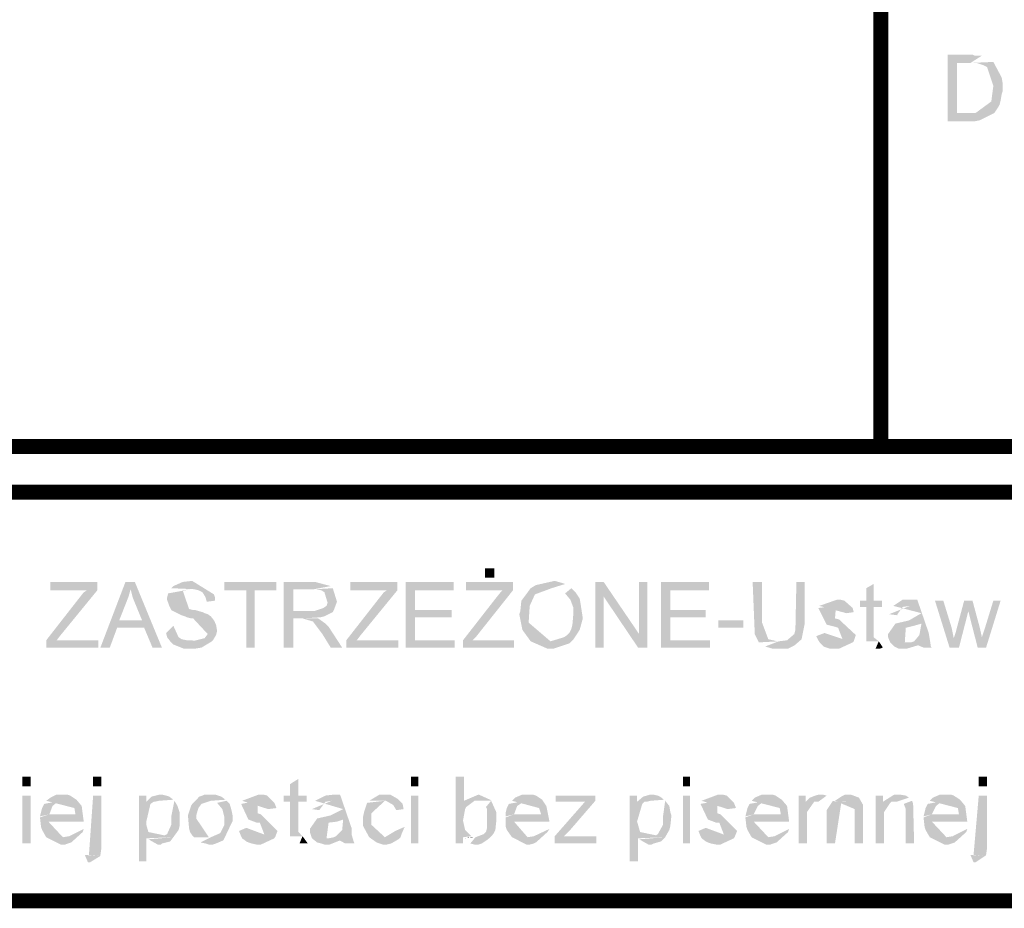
# Model space of a CAD drawing. Header units: millimetres. Extents: x -14047 to 49934, y -21523 to 14989.
# Tile 197 of 201: x 13707 to 13791, y 2629 to 2704. Entities that reach past the tile are written whole.
import ezdxf

# ---------------------------------------------------------------- set-up
doc = ezdxf.new("R2010")
doc.units = ezdxf.units.MM
doc.linetypes.add('ACAD_ISO02W100', pattern=[15, 12, -3])
doc.layers.add('A_PPOŻ', color=1, linetype='ACAD_ISO02W100', lineweight=30, true_color=0xff0000)
doc.layers.add('H', color=7, linetype='Continuous')
doc.layers.add('P', color=7, linetype='Continuous')

# ---------------------------------------------------------------- blocks, each defined once
blk = doc.blocks.new('PODKŁAD')
at = {"layer": 'H', "linetype": 'Continuous'}
for points in [[(16825.48, 5070.955), (16825.48, 5076.6), (16827.594, 5076.6), (16827.774, 5076.51), (16828.389, 5076.51), (16827.419, 5075.89), (16826.274, 5075.89), (16826.274, 5071.66), (16829.269, 5071.57), (16828.214, 5071.04), (16827.774, 5070.955)], [(16829.269, 5071.57), (16826.274, 5071.66), (16827.594, 5071.66), (16827.859, 5071.66), (16829.184, 5072.63), (16829.359, 5073.95), (16828.829, 5075.54), (16828.479, 5075.715), (16827.949, 5075.89), (16827.419, 5075.89), (16829.359, 5075.98), (16830.064, 5074.66), (16830.154, 5074.13), (16830.154, 5073.51), (16830.064, 5073.245), (16829.974, 5072.715), (16829.889, 5072.365), (16829.799, 5072.19), (16829.449, 5071.66)], [(16786.325, 5032.331), (16786.325, 5033.125), (16787.12, 5033.125), (16787.12, 5032.331)], [(16749.2, 5026.421), (16749.2, 5027.041), (16752.024, 5030.656), (16752.374, 5031.096), (16752.639, 5031.271), (16749.555, 5031.271), (16749.555, 5031.976), (16753.524, 5031.976), (16753.524, 5031.271), (16750.35, 5027.391), (16750.085, 5027.041), (16753.609, 5027.041), (16753.609, 5026.421)], [(16753.784, 5026.421), (16755.904, 5031.976), (16756.699, 5031.976), (16756.344, 5031.361), (16756.169, 5030.741), (16755.374, 5028.716), (16757.489, 5028.096), (16755.199, 5028.096), (16754.579, 5026.421)], [(16758.194, 5026.421), (16757.489, 5028.096), (16755.374, 5028.716), (16757.314, 5028.716), (16756.699, 5030.216), (16756.519, 5030.656), (16756.344, 5031.361), (16756.699, 5031.976), (16758.988, 5026.421)], [(16762.783, 5030.301), (16762.693, 5030.656), (16762.428, 5031.096), (16762.078, 5031.271), (16761.723, 5031.361), (16759.783, 5031.446), (16759.958, 5031.626), (16760.753, 5031.976), (16761.548, 5032.066), (16763.398, 5030.921), (16763.488, 5030.656), (16763.488, 5030.391)], [(16766.132, 5026.421), (16766.132, 5031.271), (16764.283, 5031.271), (16764.283, 5031.976), (16768.687, 5031.976), (16768.687, 5031.271), (16766.837, 5031.271), (16766.837, 5026.421)], [(16769.307, 5026.421), (16769.307, 5031.976), (16771.952, 5031.976), (16773.277, 5031.626), (16771.862, 5031.361), (16770.102, 5031.361), (16770.102, 5029.506), (16773.452, 5029.421), (16772.747, 5029.066), (16772.392, 5028.981), (16770.892, 5028.891), (16770.102, 5028.891), (16770.102, 5026.421)], [(16774.596, 5026.421), (16774.596, 5027.041), (16777.421, 5030.656), (16777.771, 5031.096), (16778.036, 5031.271), (16774.951, 5031.271), (16774.951, 5031.976), (16778.921, 5031.976), (16778.921, 5031.271), (16775.746, 5027.391), (16775.481, 5027.041), (16779.006, 5027.041), (16779.006, 5026.421)], [(16779.626, 5026.421), (16779.626, 5031.976), (16783.68, 5031.976), (16783.68, 5031.271), (16780.416, 5031.271), (16780.416, 5029.596), (16783.505, 5029.596), (16783.505, 5028.981), (16780.416, 5028.981), (16780.416, 5027.041), (16783.77, 5027.041), (16783.77, 5026.421)], [(16784.475, 5026.421), (16784.475, 5027.041), (16787.295, 5030.656), (16787.65, 5031.096), (16787.825, 5031.271), (16784.74, 5031.271), (16784.74, 5031.976), (16788.704, 5031.976), (16788.704, 5031.271), (16785.62, 5027.391), (16785.27, 5027.041), (16788.794, 5027.041), (16788.794, 5026.421)], [(16790.204, 5026.951), (16789.499, 5027.921), (16789.234, 5029.246), (16789.324, 5029.506), (16789.414, 5030.391), (16790.204, 5031.446), (16790.649, 5031.711), (16792.234, 5032.066), (16792.854, 5031.891), (16793.114, 5031.801), (16791.969, 5031.446), (16790.559, 5030.921), (16790.119, 5029.951), (16790.029, 5028.536), (16791.879, 5026.951)], [(16795.674, 5026.421), (16795.674, 5031.976), (16796.378, 5031.976), (16796.378, 5030.741), (16796.378, 5026.421)], [(16799.288, 5026.421), (16796.378, 5030.741), (16796.378, 5031.976), (16799.378, 5027.566)], [(16799.288, 5026.421), (16799.378, 5027.566), (16799.378, 5031.976), (16800.083, 5031.976), (16800.083, 5026.421)], [(16801.228, 5026.421), (16801.228, 5031.976), (16805.287, 5031.976), (16805.287, 5031.271), (16802.023, 5031.271), (16802.023, 5029.596), (16805.022, 5029.596), (16805.022, 5028.981), (16802.023, 5028.981), (16802.023, 5027.041), (16805.372, 5027.041), (16805.372, 5026.421)], [(16809.517, 5026.861), (16809.167, 5027.566), (16808.987, 5031.976), (16809.782, 5031.976), (16809.782, 5028.716), (16809.782, 5028.536), (16810.312, 5027.126), (16811.106, 5026.951), (16811.191, 5026.951)], [(16810.926, 5026.331), (16810.667, 5026.331), (16810.047, 5026.511), (16811.191, 5026.951), (16811.901, 5027.041), (16812.516, 5027.566), (16812.606, 5027.921), (16812.691, 5031.976), (16813.396, 5031.976), (16813.396, 5028.451), (16813.131, 5027.126), (16812.516, 5026.596), (16811.986, 5026.331), (16811.546, 5026.331)], [(16818.6, 5026.951), (16818.6, 5029.861), (16818.071, 5029.861), (16818.071, 5030.391), (16818.6, 5030.391), (16818.6, 5031.446), (16819.22, 5031.801), (16819.22, 5030.391), (16819.925, 5030.391), (16819.925, 5029.861), (16819.22, 5029.861), (16819.22, 5027.301), (16819.66, 5026.951)], [(16763.223, 5026.951), (16761.548, 5026.951), (16762.603, 5027.216), (16762.868, 5027.566), (16761.633, 5028.891), (16761.458, 5028.891), (16761.108, 5028.981), (16760.928, 5029.066), (16760.663, 5029.156), (16759.783, 5029.596), (16759.608, 5029.951), (16759.428, 5030.476), (16759.428, 5030.656), (16759.518, 5031.006), (16761.458, 5031.361), (16760.753, 5031.271), (16761.283, 5029.686), (16761.633, 5029.596), (16761.813, 5029.596), (16762.428, 5029.421), (16762.603, 5029.331), (16762.868, 5029.246), (16763.133, 5029.066), (16763.398, 5028.716), (16763.573, 5028.361), (16763.663, 5027.831), (16763.573, 5027.481), (16763.308, 5027.041)], [(16773.452, 5029.421), (16770.102, 5029.506), (16771.687, 5029.506), (16771.862, 5029.506), (16772.657, 5029.771), (16772.922, 5029.951), (16773.012, 5030.216), (16772.747, 5031.096), (16772.482, 5031.271), (16772.042, 5031.361), (16773.452, 5031.446), (16773.806, 5030.301), (16773.542, 5029.596)], [(16791.619, 5026.331), (16790.204, 5026.951), (16791.879, 5026.951), (16793.029, 5027.301), (16793.294, 5027.481), (16793.469, 5027.656), (16793.644, 5028.011), (16793.734, 5028.361), (16793.824, 5029.421), (16793.824, 5029.771), (16793.559, 5030.476), (16793.114, 5031.006), (16793.644, 5031.446), (16793.999, 5031.096), (16794.174, 5030.831), (16794.349, 5030.566), (16794.439, 5030.036), (16794.614, 5028.891), (16794.349, 5027.921), (16793.824, 5027.126), (16793.469, 5026.776), (16792.144, 5026.331)], [(16816.926, 5029.331), (16814.631, 5029.951), (16816.131, 5030.476), (16816.396, 5030.476), (16816.751, 5030.391), (16817.456, 5029.771), (16817.541, 5029.421)], [(16823.45, 5026.421), (16822.395, 5026.861), (16822.655, 5026.951), (16823.1, 5027.481), (16823.275, 5028.451), (16821.07, 5028.451), (16822.215, 5028.716), (16823.275, 5029.331), (16820.895, 5029.951), (16821.685, 5030.476), (16822.57, 5030.476), (16822.92, 5030.476), (16823.89, 5027.656), (16823.98, 5027.126), (16824.07, 5026.511), (16824.155, 5026.421)], [(16825.654, 5026.421), (16824.42, 5030.391), (16825.125, 5030.391), (16825.829, 5028.096), (16826.009, 5027.216)], [(16825.654, 5026.421), (16826.009, 5027.216), (16826.184, 5027.746), (16826.274, 5028.096), (16826.889, 5030.391), (16827.594, 5030.391), (16827.244, 5029.506), (16826.449, 5026.421)], [(16828.034, 5026.421), (16827.419, 5028.801), (16827.244, 5029.506), (16827.594, 5030.391), (16828.214, 5028.096), (16828.389, 5027.301)], [(16828.034, 5026.421), (16828.389, 5027.301), (16828.654, 5028.096), (16829.359, 5030.391), (16829.974, 5030.391), (16828.744, 5026.421)], [(16817.456, 5026.861), (16816.046, 5026.861), (16816.661, 5026.951), (16816.221, 5028.096), (16815.956, 5028.186), (16815.251, 5028.361), (16814.546, 5029.771), (16816.046, 5029.951), (16815.956, 5028.891), (16816.306, 5028.801), (16817.721, 5027.481), (16817.541, 5026.951)], [(16821.245, 5029.156), (16820.54, 5029.246), (16822.305, 5029.951), (16821.685, 5029.861), (16821.245, 5029.246)], [(16773.277, 5026.421), (16772.572, 5027.566), (16771.777, 5028.626), (16770.892, 5028.891), (16772.217, 5028.891), (16772.832, 5028.451), (16773.097, 5028.186), (16774.246, 5026.421)], [(16806.077, 5028.096), (16806.077, 5028.716), (16808.197, 5028.716), (16808.197, 5028.096)], [(16820.63, 5026.861), (16820.45, 5027.301), (16820.45, 5027.566), (16821.07, 5028.451), (16823.275, 5028.451), (16822.655, 5028.271), (16821.95, 5028.096), (16821.865, 5026.861)], [(16761.283, 5026.331), (16760.843, 5026.331), (16759.958, 5026.686), (16759.693, 5026.951), (16759.428, 5027.301), (16759.343, 5027.656), (16759.958, 5028.271), (16760.398, 5027.301), (16760.663, 5027.126), (16761.108, 5027.041), (16763.223, 5026.951), (16762.338, 5026.421), (16761.813, 5026.331)], [(16815.956, 5026.331), (16815.516, 5026.331), (16815.251, 5026.421), (16814.986, 5026.511), (16814.721, 5026.776), (16814.546, 5027.041), (16814.366, 5027.391), (16815.076, 5027.656), (16817.456, 5026.861), (16816.306, 5026.331)], [(16819.395, 5026.331), (16819.66, 5026.951), (16820.01, 5026.421), (16819.745, 5026.331), (16819.66, 5026.331)], [(16821.685, 5026.331), (16821.335, 5026.331), (16820.98, 5026.511), (16820.63, 5026.861), (16821.95, 5026.861), (16822.395, 5026.861), (16823.275, 5026.861), (16822.92, 5026.596), (16822.04, 5026.331)], [(16747.175, 5014.693), (16747.175, 5015.488), (16747.88, 5015.488), (16747.88, 5014.693)], [(16753.169, 5014.693), (16753.169, 5015.488), (16753.874, 5015.488), (16753.874, 5014.693)], [(16769.837, 5010.458), (16769.837, 5013.373), (16769.307, 5013.373), (16769.307, 5013.898), (16769.837, 5013.898), (16769.837, 5014.868), (16770.542, 5015.313), (16770.542, 5013.898), (16771.247, 5013.898), (16771.247, 5013.373), (16770.542, 5013.373), (16770.542, 5010.813), (16770.892, 5010.458)], [(16780.066, 5014.693), (16780.066, 5015.488), (16780.681, 5015.488), (16780.681, 5014.693)], [(16783.855, 5009.844), (16783.855, 5015.488), (16784.56, 5015.488), (16784.56, 5013.458), (16786.855, 5013.458), (16785.445, 5013.458), (16784.74, 5012.928), (16784.65, 5012.753), (16784.475, 5011.783), (16784.65, 5010.988), (16785.18, 5010.458), (16784.475, 5010.373), (16784.475, 5009.844)], [(16803.083, 5014.693), (16803.083, 5015.488), (16803.697, 5015.488), (16803.697, 5014.693)], [(16828.124, 5014.693), (16828.124, 5015.488), (16828.829, 5015.488), (16828.829, 5014.693)], [(16747.175, 5009.844), (16747.175, 5013.898), (16747.88, 5013.898), (16747.88, 5009.844)], [(16749.2, 5010.373), (16748.85, 5010.988), (16748.76, 5011.253), (16748.67, 5012.048), (16749.465, 5012.313), (16751.669, 5012.313), (16751.584, 5012.843), (16749.2, 5013.458), (16749.555, 5013.723), (16750.085, 5013.988), (16750.525, 5013.988), (16750.7, 5013.988), (16750.965, 5013.988), (16751.23, 5013.898), (16751.759, 5013.548), (16752.199, 5013.018), (16752.374, 5011.693), (16749.38, 5011.693), (16750.61, 5010.373)], [(16748.67, 5012.138), (16748.76, 5012.488), (16748.85, 5012.843), (16749.025, 5013.193), (16750.435, 5013.458), (16750.17, 5013.373), (16749.73, 5013.018), (16749.465, 5012.313)], [(16753.784, 5008.784), (16752.814, 5008.874), (16753.169, 5013.898), (16753.874, 5013.898), (16753.874, 5009.669), (16753.874, 5009.489), (16753.784, 5008.874)], [(16757.049, 5008.344), (16757.049, 5013.898), (16757.669, 5013.898), (16757.669, 5013.373), (16758.284, 5013.373), (16758.019, 5013.193), (16757.669, 5011.693), (16757.669, 5011.428), (16757.844, 5010.813), (16759.958, 5010.373), (16757.669, 5010.283), (16757.669, 5008.344)], [(16758.284, 5013.373), (16757.669, 5013.373), (16758.109, 5013.813), (16758.813, 5013.988), (16758.988, 5013.988), (16759.343, 5013.898), (16759.608, 5013.813), (16759.958, 5013.548), (16758.723, 5013.458), (16758.374, 5013.373)], [(16758.813, 5010.373), (16759.078, 5010.458), (16759.428, 5010.638), (16759.783, 5011.428), (16759.783, 5012.138), (16760.048, 5013.458), (16760.313, 5013.018), (16760.488, 5012.488), (16760.488, 5012.223), (16760.488, 5011.343), (16760.398, 5010.988), (16759.958, 5010.373)], [(16761.723, 5010.373), (16761.548, 5010.548), (16761.368, 5010.813), (16761.283, 5011.168), (16761.193, 5012.223), (16761.458, 5013.018), (16761.548, 5013.193), (16762.163, 5013.813), (16762.428, 5013.898), (16762.603, 5013.988), (16763.488, 5013.988), (16763.753, 5013.898), (16764.018, 5013.813), (16764.368, 5013.548), (16763.133, 5013.458), (16762.338, 5013.193), (16762.078, 5012.843), (16761.898, 5012.223), (16761.898, 5011.958), (16762.958, 5010.373), (16763.133, 5010.373)], [(16762.958, 5009.754), (16762.693, 5009.844), (16762.253, 5009.934), (16763.133, 5010.373), (16763.928, 5010.723), (16764.283, 5011.428), (16764.283, 5012.048), (16764.103, 5012.753), (16763.663, 5013.283), (16764.458, 5013.458), (16764.723, 5013.193), (16764.808, 5012.928), (16764.898, 5012.578), (16764.988, 5012.138), (16764.988, 5011.783), (16764.193, 5010.109), (16763.573, 5009.844), (16763.308, 5009.754)], [(16768.512, 5010.283), (16767.192, 5010.373), (16767.717, 5010.458), (16767.277, 5011.608), (16767.012, 5011.608), (16766.307, 5011.873), (16765.693, 5013.193), (16767.102, 5013.458), (16767.102, 5012.398), (16767.367, 5012.313), (16768.777, 5010.903), (16768.602, 5010.458)], [(16767.982, 5012.753), (16765.778, 5013.458), (16767.192, 5013.988), (16767.542, 5013.988), (16767.897, 5013.898), (16768.512, 5013.283), (16768.687, 5012.843)], [(16772.307, 5012.663), (16771.687, 5012.753), (16773.362, 5013.458), (16772.832, 5013.373)], [(16774.511, 5009.844), (16773.542, 5010.373), (16773.716, 5010.458), (16774.246, 5010.988), (16774.331, 5011.873), (16772.127, 5011.958), (16773.277, 5012.223), (16774.331, 5012.753), (16771.952, 5013.458), (16772.832, 5013.898), (16773.626, 5013.988), (16774.066, 5013.988), (16775.036, 5011.168), (16775.036, 5010.638), (16775.216, 5010.019), (16775.301, 5009.844)], [(16776.536, 5010.373), (16776.006, 5011.343), (16776.006, 5012.048), (16776.096, 5012.488), (16776.361, 5013.283), (16777.861, 5013.458), (16776.716, 5012.398), (16776.716, 5011.693), (16776.716, 5011.428), (16777.861, 5010.373)], [(16778.831, 5012.663), (16778.566, 5013.108), (16777.951, 5013.458), (16776.536, 5013.458), (16777.421, 5013.988), (16778.036, 5013.988), (16778.301, 5013.988), (16778.921, 5013.633), (16779.361, 5013.193), (16779.446, 5012.753)], [(16780.066, 5009.844), (16780.066, 5013.898), (16780.681, 5013.898), (16780.681, 5009.844)], [(16786.855, 5013.458), (16784.56, 5013.458), (16785.795, 5013.988), (16786.765, 5013.548)], [(16785.445, 5009.754), (16785.09, 5009.844), (16785.53, 5010.373), (16786.24, 5010.638), (16786.415, 5010.813), (16786.505, 5011.168), (16786.505, 5012.753), (16786.415, 5012.928), (16786.855, 5013.458), (16787.295, 5012.488), (16787.295, 5011.783), (16787.21, 5010.988), (16787.03, 5010.638), (16786.855, 5010.458), (16786.59, 5010.198), (16786.06, 5009.844), (16785.795, 5009.754)], [(16788.619, 5010.373), (16788.18, 5010.988), (16788.09, 5011.253), (16788.09, 5012.048), (16788.794, 5012.313), (16791.089, 5012.313), (16790.909, 5012.843), (16788.619, 5013.458), (16788.884, 5013.723), (16789.499, 5013.988), (16789.854, 5013.988), (16790.119, 5013.988), (16790.384, 5013.988), (16790.649, 5013.898), (16791.174, 5013.548), (16791.529, 5013.018), (16791.794, 5011.693), (16788.794, 5011.693), (16789.939, 5010.373)], [(16788.09, 5012.138), (16788.09, 5012.488), (16788.18, 5012.843), (16788.355, 5013.193), (16789.764, 5013.458), (16789.589, 5013.373), (16789.059, 5013.018), (16788.794, 5012.313)], [(16792.234, 5009.844), (16792.234, 5010.458), (16794.794, 5013.373), (16795.674, 5013.458), (16793.469, 5010.903), (16793.029, 5010.458)], [(16792.324, 5013.373), (16792.324, 5013.898), (16795.674, 5013.898), (16795.674, 5013.458), (16794.794, 5013.373), (16794.349, 5013.373), (16794.174, 5013.373)], [(16798.583, 5008.344), (16798.583, 5013.898), (16799.203, 5013.898), (16799.203, 5013.373), (16799.818, 5013.373), (16799.643, 5013.193), (16799.203, 5011.693), (16799.288, 5011.428), (16799.463, 5010.813), (16801.583, 5010.373), (16799.288, 5010.283), (16799.288, 5008.344)], [(16799.818, 5013.373), (16799.203, 5013.373), (16799.728, 5013.813), (16800.348, 5013.988), (16800.523, 5013.988), (16800.963, 5013.898), (16801.143, 5013.813), (16801.493, 5013.548), (16800.348, 5013.458), (16799.993, 5013.373)], [(16800.433, 5010.373), (16800.698, 5010.458), (16800.963, 5010.638), (16801.403, 5011.428), (16801.403, 5012.138), (16801.583, 5013.458), (16801.933, 5013.018), (16802.023, 5012.488), (16802.113, 5012.223), (16802.023, 5011.343), (16801.933, 5010.988), (16801.583, 5010.373)], [(16803.083, 5009.844), (16803.083, 5013.898), (16803.697, 5013.898), (16803.697, 5009.844)], [(16807.402, 5010.283), (16806.077, 5010.373), (16806.607, 5010.458), (16806.167, 5011.608), (16805.902, 5011.608), (16805.197, 5011.873), (16804.577, 5013.193), (16805.992, 5013.458), (16805.992, 5012.398), (16806.257, 5012.313), (16807.667, 5010.903), (16807.492, 5010.458)], [(16806.872, 5012.753), (16804.667, 5013.458), (16806.077, 5013.988), (16806.432, 5013.988), (16806.782, 5013.898), (16807.402, 5013.283), (16807.577, 5012.843)], [(16808.902, 5010.373), (16808.547, 5010.988), (16808.462, 5011.253), (16808.372, 5012.048), (16809.077, 5012.313), (16811.371, 5012.313), (16811.281, 5012.843), (16808.902, 5013.458), (16809.167, 5013.723), (16809.782, 5013.988), (16810.222, 5013.988), (16810.402, 5013.988), (16810.667, 5013.988), (16810.926, 5013.898), (16811.456, 5013.548), (16811.901, 5013.018), (16812.076, 5011.693), (16809.077, 5011.693), (16810.312, 5010.373)], [(16808.372, 5012.138), (16808.462, 5012.488), (16808.547, 5012.843), (16808.727, 5013.193), (16810.137, 5013.458), (16809.872, 5013.373), (16809.432, 5013.018), (16809.077, 5012.313)], [(16812.871, 5009.844), (16812.871, 5013.898), (16813.486, 5013.898), (16813.486, 5013.373), (16814.191, 5013.373), (16813.576, 5012.488), (16813.576, 5012.223), (16813.576, 5009.844)], [(16814.191, 5013.373), (16813.486, 5013.373), (16813.841, 5013.723), (16814.281, 5013.898), (16814.631, 5013.988), (16814.896, 5013.988), (16815.251, 5013.898), (16814.546, 5013.373), (16814.281, 5013.373)], [(16815.251, 5009.844), (16815.251, 5012.663), (16815.781, 5013.458), (16816.486, 5013.283), (16815.956, 5009.844)], [(16816.486, 5013.283), (16815.866, 5013.283), (16816.926, 5013.373), (16816.571, 5013.373)], [(16817.631, 5009.844), (16817.631, 5012.753), (16815.956, 5013.458), (16816.486, 5013.813), (16816.836, 5013.988), (16817.016, 5013.988), (16817.276, 5013.988), (16817.986, 5013.723), (16818.335, 5013.108), (16818.335, 5009.844)], [(16819.395, 5009.844), (16819.395, 5013.898), (16820.01, 5013.898), (16820.01, 5013.373), (16820.63, 5013.283), (16820.1, 5012.488), (16820.1, 5009.844)], [(16820.63, 5013.283), (16820.01, 5013.373), (16820.98, 5013.988), (16821.245, 5013.988), (16821.425, 5013.988), (16821.95, 5013.898), (16822.215, 5013.723), (16821.16, 5013.373), (16820.715, 5013.373)], [(16821.95, 5009.844), (16821.95, 5012.488), (16821.95, 5012.753), (16821.775, 5013.193), (16822.48, 5013.458), (16822.57, 5013.193), (16822.655, 5009.844)], [(16823.98, 5010.373), (16823.625, 5010.988), (16823.54, 5011.253), (16823.45, 5012.048), (16824.155, 5012.313), (16826.449, 5012.313), (16826.359, 5012.843), (16823.98, 5013.458), (16824.245, 5013.723), (16824.86, 5013.988), (16825.305, 5013.988), (16825.48, 5013.988), (16825.744, 5013.988), (16826.009, 5013.898), (16826.539, 5013.548), (16826.979, 5013.018), (16827.154, 5011.693), (16824.155, 5011.693), (16825.39, 5010.373)], [(16823.45, 5012.138), (16823.54, 5012.488), (16823.625, 5012.843), (16823.805, 5013.193), (16825.215, 5013.458), (16824.95, 5013.373), (16824.51, 5013.018), (16824.155, 5012.313)], [(16828.654, 5008.784), (16827.684, 5008.874), (16828.124, 5013.898), (16828.829, 5013.898), (16828.829, 5009.669), (16828.829, 5009.489), (16828.744, 5008.874)], [(16771.687, 5010.283), (16771.512, 5010.813), (16771.512, 5011.078), (16772.127, 5011.958), (16774.331, 5011.873), (16773.806, 5011.693), (16773.097, 5011.608), (16772.922, 5010.283)], [(16750.435, 5009.754), (16749.2, 5010.373), (16750.61, 5010.373), (16751.14, 5010.458), (16752.374, 5011.078), (16752.289, 5010.813), (16751.319, 5009.934), (16751.055, 5009.844), (16750.79, 5009.754)], [(16767.012, 5009.754), (16766.572, 5009.844), (16766.307, 5009.934), (16766.132, 5010.019), (16765.778, 5010.283), (16765.693, 5010.458), (16765.513, 5010.903), (16766.132, 5011.168), (16768.512, 5010.283), (16767.367, 5009.754)], [(16777.686, 5009.754), (16777.421, 5009.844), (16777.156, 5009.934), (16776.536, 5010.373), (16777.861, 5010.373), (16778.741, 5010.903), (16779.536, 5011.253), (16779.271, 5010.638), (16779.181, 5010.373), (16779.006, 5010.198), (16778.391, 5009.844), (16778.036, 5009.754)], [(16789.854, 5009.754), (16788.619, 5010.373), (16789.939, 5010.373), (16790.469, 5010.458), (16791.794, 5011.078), (16791.619, 5010.813), (16790.649, 5009.934), (16790.469, 5009.844), (16790.119, 5009.754)], [(16805.902, 5009.754), (16805.462, 5009.844), (16805.197, 5009.934), (16805.022, 5010.019), (16804.667, 5010.283), (16804.577, 5010.458), (16804.402, 5010.903), (16805.022, 5011.168), (16807.402, 5010.283), (16806.257, 5009.754)], [(16810.137, 5009.754), (16808.902, 5010.373), (16810.312, 5010.373), (16810.841, 5010.458), (16812.076, 5011.078), (16811.986, 5010.813), (16811.016, 5009.934), (16810.751, 5009.844), (16810.487, 5009.754)], [(16825.215, 5009.754), (16823.98, 5010.373), (16825.39, 5010.373), (16825.919, 5010.458), (16827.154, 5011.078), (16827.064, 5010.813), (16826.094, 5009.934), (16825.829, 5009.844), (16825.57, 5009.754)], [(16758.639, 5009.754), (16757.844, 5010.198), (16759.958, 5010.373), (16759.693, 5010.019), (16758.988, 5009.844), (16758.903, 5009.754)], [(16770.632, 5009.844), (16770.892, 5010.458), (16771.337, 5009.844), (16770.982, 5009.844), (16770.892, 5009.844)], [(16772.747, 5009.754), (16772.482, 5009.844), (16772.127, 5009.934), (16771.687, 5010.283), (16773.097, 5010.283), (16773.542, 5010.373), (16774.421, 5010.373), (16774.066, 5010.109), (16773.187, 5009.754)], [(16784.56, 5010.283), (16785.27, 5010.373), (16785.53, 5010.373)], [(16792.234, 5009.844), (16793.029, 5010.458), (16795.764, 5010.458), (16795.764, 5009.844)], [(16800.173, 5009.754), (16799.378, 5010.198), (16801.583, 5010.373), (16801.228, 5010.019), (16800.613, 5009.844), (16800.433, 5009.754)], [(16752.729, 5008.254), (16752.464, 5008.874), (16753.784, 5008.784), (16752.904, 5008.254)], [(16827.684, 5008.254), (16827.419, 5008.874), (16828.654, 5008.784), (16827.859, 5008.254)]]:
    blk.add_hatch(color=256, dxfattribs=at).paths.add_polyline_path(points)
at = {"layer": 'P', "const_width": 1.27}
for points in [[(16819.835, 5081.799), (16819.835, 5043.439)], [(16666.131, 5043.439), (17104.842, 5043.439)], [(16662.341, 5039.56), (17108.721, 5039.56)], [(16662.341, 5004.994), (17108.721, 5004.994)], [(16662.341, 5004.994), (17108.721, 5004.994)]]:
    blk.add_lwpolyline(points, dxfattribs=at)

msp = doc.modelspace()

# ---------------------------------------------------------------- block references
at = {"layer": 'A_PPOŻ'}
msp.add_blockref('PODKŁAD', (-3039.768, -2375.465), dxfattribs=at)

doc.saveas('drawing.dxf')
